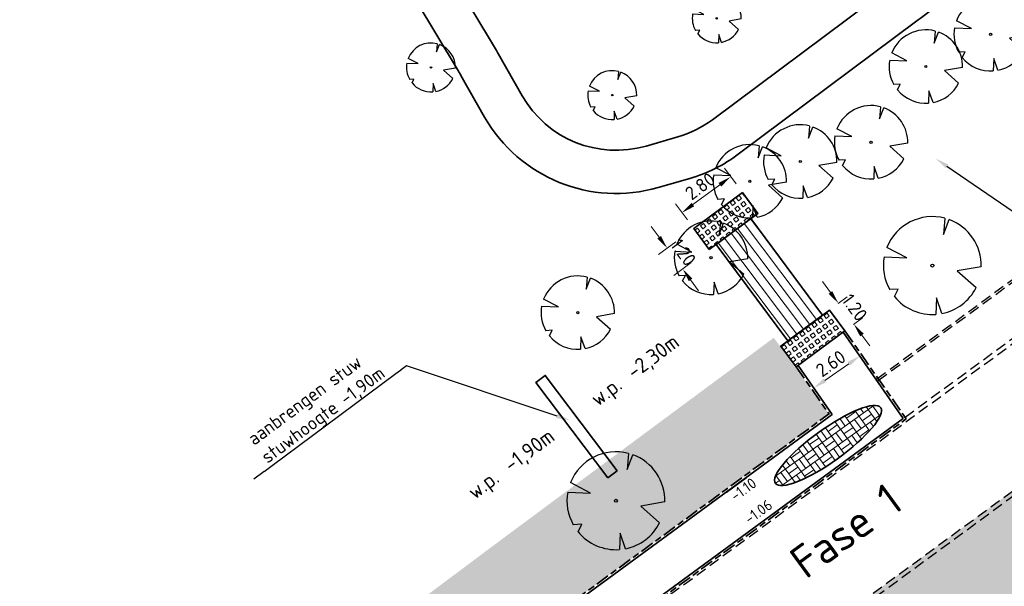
# Model space of a CAD drawing. Header units: metres. Extents: x 103263 to 106611, y 426963 to 428812.
# Tile 31 of 74: x 104301 to 104346, y 427743 to 427769. Entities that reach past the tile are written whole.
import ezdxf
from ezdxf import colors
from ezdxf.entities.mleader import LeaderData, LeaderLine
from ezdxf.math import Vec2, Vec3

# ---------------------------------------------------------------- set-up
doc = ezdxf.new("R2010")
doc.units = ezdxf.units.M
doc.linetypes.add('DASHED', pattern=[0.75, 0.5, -0.25])
doc.linetypes.add('VH-OPSLUITBAND_100X200', pattern=[16, 8, -2, 4, -2])
for name, color, linetype, lineweight, true_color in [('loopplank', 7, 'Continuous', 0, 0x424242), ('N-WE-GR-BEPLANTING-A-250', 7, 'Continuous', 18, 0x00a500), ('N-WE-GR-GRAS-A-250', 7, 'Continuous', 18, 0x7ca500)]:
    doc.layers.add(name, color=color, linetype=linetype, lineweight=lineweight, true_color=true_color)
for name, color, linetype, lineweight in [('N-WE-GR-BOOM-S', 7, 'Continuous', 25), ('N-WE-GW-HOOGTE_AFWERKHOOGTE-T25', 7, 'Continuous', 25), ('N-WE-KW-KUNSTWERK-DRAGLINESCHOTTEN-G', 7, 'Continuous', 35), ('N-WE-VH-KANTOPSLUITING_OPSLUITBAND_100X200-G', 150, 'VH-OPSLUITBAND_100X200', 35), ('N-WE-VH-KANTVERHARDING-G', 210, 'Continuous', 35), ('N-WE-VH-KANTVERHARDING-M', 7, 'Continuous', 18), ('N-WE-VH-VERHARDING_BETONSTRAATSTEEN-A-500', 252, 'Continuous', 18), ('N-WE-VH-VERHARDING_BETONSTRAATSTEEN-G', 252, 'Continuous', 35), ('N-WE-VH-VERHARDING_GRASBETONSTEEN-A-250', 72, 'Continuous', 18), ('N-XX-KW-KUNSTWERK_STUW-G', 170, 'Continuous', 35), ('toekomstig', 254, 'DASHED', 25), ('X-XX-AL-REFERENTIE-T25', 7, 'Continuous', 25)]:
    doc.layers.add(name, color=color, linetype=linetype, lineweight=lineweight)
doc.layers.add('N-WE-VH-VERHARDING-AP_GROEN4', color=7, linetype='Continuous', true_color=0x004700)
doc.styles.add('NLCS-ISO-M200-T25', font='NLCS-ISO.ttf', dxfattribs={"height": 0.5})
doc.styles.add('NLCS-ISO-M250-T25', font='NLCS-ISO.ttf', dxfattribs={"height": 0.625})
doc.dimstyles.new('NLCS-M250-T25-PIJL_L2_H1', dxfattribs={"dimscale": 0.25, "dimtxt": 2.5, "dimasz": 2.5, "dimexe": 2, "dimexo": 2, "dimgap": 0.7, "dimtad": 1, "dimzin": 0, "dimdsep": 46, "dimtxsty": 'NLCS-ISO-M250-T25', "dimcen": 0, "dimdle": 2, "dimclrd": 256, "dimclre": 256, "dimclrt": 256, "dimadec": 1, "dimazin": 0, "dimtfac": 1, "dimtdec": 3, "dimtofl": 0, "dimtmove": 0, "dimatfit": 3, "dimfxl": 2, "dimfxlon": 1, "dimtfillclr": 256, "dimtolj": 1, "dimtzin": 0, "dimlwd": -1, "dimlwe": -1, "dimarcsym": 0})

# ---------------------------------------------------------------- blocks, each defined once
blk = doc.blocks.new('*U375')
at = {"ltscale": 20, "flags": 128}
for points in [[(0.579, 2.19), (0.513, 1.443), (0.778, 2.128)], [(-2.229, 0.403), (-1.184, 0.353), (-2.105, 0.838)], [(2.265, -0.058), (1.153, -0.248), (2.022, -1.021)], [(-1.754, -1.434), (-1.576, -1.088), (-1.973, -1.113)], [(0.446, -2.221), (0.189, -1.499), (0.162, -2.26)]]:
    blk.add_lwpolyline(points, dxfattribs=at)
blk.add_lwpolyline([(2.265, -0.058, 0.321944), (0.778, 2.128, 0.321944)], format="xyb", dxfattribs=at)
blk.add_circle((0, 0), 0.0675)
at = {"ltscale": 20}
for start, end in [(75.18441, 158.29895), (169.74905, 209.43023), (281.36007, 333.20465), (219.26669, 274.10684)]:
    blk.add_arc((0, 0), 2.266, start, end, dxfattribs=at)
blk = doc.blocks.new('*U376')
at = {"ltscale": 20, "flags": 128}
for points in [[(0.579, 2.19), (0.513, 1.443), (0.778, 2.128)], [(-2.229, 0.403), (-1.184, 0.353), (-2.105, 0.838)], [(2.265, -0.058), (1.153, -0.248), (2.022, -1.021)], [(-1.754, -1.434), (-1.576, -1.088), (-1.973, -1.113)], [(0.446, -2.221), (0.189, -1.499), (0.162, -2.26)]]:
    blk.add_lwpolyline(points, dxfattribs=at)
blk.add_lwpolyline([(2.265, -0.058, 0.321944), (0.778, 2.128, 0.321944)], format="xyb", dxfattribs=at)
blk.add_circle((0, 0), 0.0675)
at = {"ltscale": 20}
for start, end in [(75.18441, 158.29895), (169.74905, 209.43023), (281.36007, 333.20465), (219.26669, 274.10684)]:
    blk.add_arc((0, 0), 2.266, start, end, dxfattribs=at)
blk = doc.blocks.new('*U377')
at = {"ltscale": 20, "flags": 128}
for points in [[(0.579, 2.19), (0.513, 1.443), (0.778, 2.128)], [(-2.229, 0.403), (-1.184, 0.353), (-2.105, 0.838)], [(2.265, -0.058), (1.153, -0.248), (2.022, -1.021)], [(-1.754, -1.434), (-1.576, -1.088), (-1.973, -1.113)], [(0.446, -2.221), (0.189, -1.499), (0.162, -2.26)]]:
    blk.add_lwpolyline(points, dxfattribs=at)
blk.add_lwpolyline([(2.265, -0.058, 0.321944), (0.778, 2.128, 0.321944)], format="xyb", dxfattribs=at)
blk.add_circle((0, 0), 0.0675)
at = {"ltscale": 20}
for start, end in [(75.18441, 158.29895), (169.74905, 209.43023), (281.36007, 333.20465), (219.26669, 274.10684)]:
    blk.add_arc((0, 0), 2.266, start, end, dxfattribs=at)
blk = doc.blocks.new('*U206')
at = {"ltscale": 20, "flags": 128}
for points in [[(0.579, 2.19), (0.513, 1.443), (0.778, 2.128)], [(-2.229, 0.403), (-1.184, 0.353), (-2.105, 0.838)], [(2.265, -0.058), (1.153, -0.248), (2.022, -1.021)], [(-1.754, -1.434), (-1.576, -1.088), (-1.973, -1.113)], [(0.446, -2.221), (0.189, -1.499), (0.162, -2.26)]]:
    blk.add_lwpolyline(points, dxfattribs=at)
blk.add_lwpolyline([(2.265, -0.058, 0.321944), (0.778, 2.128, 0.321944)], format="xyb", dxfattribs=at)
blk.add_circle((0, 0), 0.0675)
at = {"ltscale": 20}
for start, end in [(75.18441, 158.29895), (169.74905, 209.43023), (219.26669, 274.10684), (281.36007, 333.20465)]:
    blk.add_arc((0, 0), 2.266, start, end, dxfattribs=at)
blk = doc.blocks.new('*U126')
at = {"ltscale": 20, "flags": 128}
for points in [[(0.579, 2.19), (0.513, 1.443), (0.778, 2.128)], [(-2.229, 0.403), (-1.184, 0.353), (-2.105, 0.838)], [(2.265, -0.058), (1.153, -0.248), (2.022, -1.021)], [(-1.754, -1.434), (-1.576, -1.088), (-1.973, -1.113)], [(0.446, -2.221), (0.189, -1.499), (0.162, -2.26)]]:
    blk.add_lwpolyline(points, dxfattribs=at)
blk.add_lwpolyline([(2.265, -0.058, 0.321944), (0.778, 2.128, 0.321944)], format="xyb", dxfattribs=at)
blk.add_circle((0, 0), 0.0675)
at = {"ltscale": 20}
for start, end in [(75.1844, 158.299), (169.749, 209.4302), (281.3601, 333.2046), (219.2667, 274.1068)]:
    blk.add_arc((0, 0), 2.266, start, end, dxfattribs=at)
blk = doc.blocks.new('*U127')
at = {"ltscale": 20, "flags": 128}
for points in [[(0.579, 2.19), (0.513, 1.443), (0.778, 2.128)], [(-2.229, 0.403), (-1.184, 0.353), (-2.105, 0.838)], [(2.265, -0.058), (1.153, -0.248), (2.022, -1.021)], [(-1.754, -1.434), (-1.576, -1.088), (-1.973, -1.113)], [(0.446, -2.221), (0.189, -1.499), (0.162, -2.26)]]:
    blk.add_lwpolyline(points, dxfattribs=at)
blk.add_lwpolyline([(2.265, -0.058, 0.321944), (0.778, 2.128, 0.321944)], format="xyb", dxfattribs=at)
blk.add_circle((0, 0), 0.0675)
at = {"ltscale": 20}
for start, end in [(75.1844, 158.299), (169.749, 209.4302), (281.3601, 333.2046), (219.2667, 274.1068)]:
    blk.add_arc((0, 0), 2.266, start, end, dxfattribs=at)
blk = doc.blocks.new('*U230')
at = {"ltscale": 20, "flags": 128}
for points in [[(0.579, 2.19), (0.513, 1.443), (0.778, 2.128)], [(-2.229, 0.403), (-1.184, 0.353), (-2.105, 0.838)], [(2.265, -0.058), (1.153, -0.248), (2.022, -1.021)], [(-1.754, -1.434), (-1.576, -1.088), (-1.973, -1.113)], [(0.446, -2.221), (0.189, -1.499), (0.162, -2.26)]]:
    blk.add_lwpolyline(points, dxfattribs=at)
blk.add_lwpolyline([(2.265, -0.058, 0.321944), (0.778, 2.128, 0.321944)], format="xyb", dxfattribs=at)
blk.add_circle((0, 0), 0.0675)
at = {"ltscale": 20}
for start, end in [(75.18441, 158.29895), (169.74905, 209.43023), (281.36007, 333.20465), (219.26669, 274.10684)]:
    blk.add_arc((0, 0), 2.266, start, end, dxfattribs=at)
blk = doc.blocks.new('*U231')
at = {"ltscale": 20, "flags": 128}
for points in [[(0.579, 2.19), (0.513, 1.443), (0.778, 2.128)], [(-2.229, 0.403), (-1.184, 0.353), (-2.105, 0.838)], [(2.265, -0.058), (1.153, -0.248), (2.022, -1.021)], [(-1.754, -1.434), (-1.576, -1.088), (-1.973, -1.113)], [(0.446, -2.221), (0.189, -1.499), (0.162, -2.26)]]:
    blk.add_lwpolyline(points, dxfattribs=at)
blk.add_lwpolyline([(2.265, -0.058, 0.321944), (0.778, 2.128, 0.321944)], format="xyb", dxfattribs=at)
blk.add_circle((0, 0), 0.0675)
at = {"ltscale": 20}
for start, end in [(75.18441, 158.29895), (169.74905, 209.43023), (281.36007, 333.20465), (219.26669, 274.10684)]:
    blk.add_arc((0, 0), 2.266, start, end, dxfattribs=at)
blk = doc.blocks.new('*U232')
at = {"ltscale": 20, "flags": 128}
for points in [[(0.579, 2.19), (0.513, 1.443), (0.778, 2.128)], [(-2.229, 0.403), (-1.184, 0.353), (-2.105, 0.838)], [(2.265, -0.058), (1.153, -0.248), (2.022, -1.021)], [(-1.754, -1.434), (-1.576, -1.088), (-1.973, -1.113)], [(0.446, -2.221), (0.189, -1.499), (0.162, -2.26)]]:
    blk.add_lwpolyline(points, dxfattribs=at)
blk.add_lwpolyline([(2.265, -0.058, 0.321944), (0.778, 2.128, 0.321944)], format="xyb", dxfattribs=at)
blk.add_circle((0, 0), 0.0675)
at = {"ltscale": 20}
for start, end in [(75.18441, 158.29895), (169.74905, 209.43023), (281.36007, 333.20465), (219.26669, 274.10684)]:
    blk.add_arc((0, 0), 2.266, start, end, dxfattribs=at)
blk = doc.blocks.new('*U233')
at = {"ltscale": 20, "flags": 128}
for points in [[(0.579, 2.19), (0.513, 1.443), (0.778, 2.128)], [(-2.229, 0.403), (-1.184, 0.353), (-2.105, 0.838)], [(2.265, -0.058), (1.153, -0.248), (2.022, -1.021)], [(-1.754, -1.434), (-1.576, -1.088), (-1.973, -1.113)], [(0.446, -2.221), (0.189, -1.499), (0.162, -2.26)]]:
    blk.add_lwpolyline(points, dxfattribs=at)
blk.add_lwpolyline([(2.265, -0.058, 0.321944), (0.778, 2.128, 0.321944)], format="xyb", dxfattribs=at)
blk.add_circle((0, 0), 0.0675)
at = {"ltscale": 20}
for start, end in [(75.18441, 158.29895), (169.74905, 209.43023), (281.36007, 333.20465), (219.26669, 274.10684)]:
    blk.add_arc((0, 0), 2.266, start, end, dxfattribs=at)
blk = doc.blocks.new('*U163')
at = {"ltscale": 20, "flags": 128}
for points in [[(0.579, 2.19), (0.513, 1.443), (0.778, 2.128)], [(-2.229, 0.403), (-1.184, 0.353), (-2.105, 0.838)], [(2.265, -0.058), (1.153, -0.248), (2.022, -1.021)], [(-1.754, -1.434), (-1.576, -1.088), (-1.973, -1.113)], [(0.446, -2.221), (0.189, -1.499), (0.162, -2.26)]]:
    blk.add_lwpolyline(points, dxfattribs=at)
blk.add_lwpolyline([(2.265, -0.058, 0.321944), (0.778, 2.128, 0.321944)], format="xyb", dxfattribs=at)
blk.add_circle((0, 0), 0.0675)
at = {"ltscale": 20}
for start, end in [(75.18441, 158.29895), (169.74905, 209.43023), (219.26669, 274.10684), (281.36007, 333.20465)]:
    blk.add_arc((0, 0), 2.266, start, end, dxfattribs=at)
blk = doc.blocks.new('*U165')
at = {"ltscale": 20, "flags": 128}
for points in [[(0.579, 2.19), (0.513, 1.443), (0.778, 2.128)], [(-2.229, 0.403), (-1.184, 0.353), (-2.105, 0.838)], [(2.265, -0.058), (1.153, -0.248), (2.022, -1.021)], [(-1.754, -1.434), (-1.576, -1.088), (-1.973, -1.113)], [(0.446, -2.221), (0.189, -1.499), (0.162, -2.26)]]:
    blk.add_lwpolyline(points, dxfattribs=at)
blk.add_lwpolyline([(2.265, -0.058, 0.321944), (0.778, 2.128, 0.321944)], format="xyb", dxfattribs=at)
blk.add_circle((0, 0), 0.0675)
at = {"ltscale": 20}
for start, end in [(75.18441, 158.29895), (169.74905, 209.43023), (219.26669, 274.10684), (281.36007, 333.20465)]:
    blk.add_arc((0, 0), 2.266, start, end, dxfattribs=at)
blk = doc.blocks.new('*D494')
at = {"layer": 'Defpoints', "color": 0, "ltscale": 0.1, "transparency": 16777216}
for p in [(104338.154, 427755.674), (104338.868, 427754.71), (104339.285, 427755.019)]:
    blk.add_point(p, dxfattribs=at)
at = {"layer": 'N-WE-VH-KANTVERHARDING-M', "ltscale": 0.1, "transparency": 16777216}
for p, q in [((104338.199, 427756.486), (104337.827, 427756.988)), ((104338.555, 427755.972), (104338.973, 427756.281)), ((104339.27, 427755.008), (104339.687, 427755.317)), ((104339.658, 427754.517), (104340.03, 427754.015))]:
    blk.add_line(p, q, dxfattribs=at)
for points in [[(104338.283, 427756.548), (104338.115, 427756.424), (104338.571, 427755.984)], [(104339.741, 427754.579), (104339.574, 427754.455), (104339.285, 427755.019)]]:
    blk.add_solid(points, dxfattribs=at)
at = {"layer": 'N-WE-VH-KANTVERHARDING-M', "ltscale": 0.1, "transparency": 16777216, "insert": (104339.32, 427755.792), "char_height": 0.625, "attachment_point": 5, "rotation": 306.5366, "style": 'NLCS-ISO-M250-T25'}
blk.add_mtext('\\A1;1.20', dxfattribs=at)
blk = doc.blocks.new('*D495')
at = {"layer": 'Defpoints', "color": 0, "ltscale": 0.1, "transparency": 16777216}
for p in [(104333.588, 427761.845), (104334.13, 427761.11), (104331.876, 427759.448)]:
    blk.add_point(p, dxfattribs=at)
at = {"layer": 'N-WE-VH-KANTVERHARDING-M', "ltscale": 0.1, "transparency": 16777216}
for p, q in [((104333.833, 427761.512), (104333.291, 427762.247)), ((104331.837, 427760.554), (104333.085, 427761.474)), ((104331.579, 427759.85), (104331.037, 427760.585))]:
    blk.add_line(p, q, dxfattribs=at)
for points in [[(104333.023, 427761.558), (104333.147, 427761.39), (104333.588, 427761.845)], [(104331.775, 427760.638), (104331.899, 427760.47), (104331.334, 427760.183)]]:
    blk.add_solid(points, dxfattribs=at)
at = {"layer": 'N-WE-VH-KANTVERHARDING-M', "ltscale": 0.1, "transparency": 16777216, "insert": (104332.172, 427761.406), "char_height": 0.625, "attachment_point": 5, "rotation": 36.4021, "style": 'NLCS-ISO-M250-T25'}
blk.add_mtext('\\A1;2.80', dxfattribs=at)
blk = doc.blocks.new('*D496')
at = {"layer": 'Defpoints', "color": 0, "ltscale": 0.1, "transparency": 16777216}
for p in [(104331.876, 427759.448), (104332.588, 427758.482), (104331.358, 427757.575)]:
    blk.add_point(p, dxfattribs=at)
at = {"layer": 'N-WE-VH-KANTVERHARDING-M', "ltscale": 0.1, "transparency": 16777216}
for p, q in [((104330.275, 427759.044), (104329.904, 427759.547)), ((104331.048, 427758.837), (104330.243, 427758.244)), ((104331.76, 427757.871), (104330.955, 427757.278)), ((104331.728, 427757.072), (104332.099, 427756.569))]:
    blk.add_line(p, q, dxfattribs=at)
for points in [[(104330.358, 427759.105), (104330.191, 427758.982), (104330.645, 427758.541)], [(104331.812, 427757.134), (104331.645, 427757.01), (104331.358, 427757.575)]]:
    blk.add_solid(points, dxfattribs=at)
at = {"layer": 'N-WE-VH-KANTVERHARDING-M', "ltscale": 0.1, "transparency": 16777216, "insert": (104331.394, 427758.347), "char_height": 0.625, "attachment_point": 5, "rotation": 306.4021, "style": 'NLCS-ISO-M250-T25'}
blk.add_mtext('\\A1;1.20', dxfattribs=at)
blk = doc.blocks.new('*D405')
at = {"layer": 'Defpoints', "color": 0, "ltscale": 0.1, "transparency": 16777216}
for p in [(104339.413, 427753.753), (104339.559, 427753.544), (104337.281, 427752.267)]:
    blk.add_point(p, dxfattribs=at)
at = {"layer": 'N-WE-VH-KANTVERHARDING-M', "ltscale": 0.1, "transparency": 16777216}
for p, q in [((104339.559, 427753.544), (104339.845, 427753.134)), ((104337.94, 427752.415), (104339.046, 427753.187)), ((104337.427, 427752.058), (104337.713, 427751.648))]:
    blk.add_line(p, q, dxfattribs=at)
for points in [[(104338.987, 427753.272), (104339.106, 427753.101), (104339.559, 427753.544)], [(104337.88, 427752.501), (104337.999, 427752.33), (104337.427, 427752.058)]]:
    blk.add_solid(points, dxfattribs=at)
at = {"layer": 'N-WE-VH-KANTVERHARDING-M', "ltscale": 0.1, "transparency": 16777216, "insert": (104338.214, 427753.201), "char_height": 0.625, "attachment_point": 5, "rotation": 34.883, "style": 'NLCS-ISO-M250-T25'}
blk.add_mtext('\\A1;2.60', dxfattribs=at)

msp = doc.modelspace()

# ---------------------------------------------------------------- hatches: boundary and pattern name
at = {"layer": 'loopplank'}
h = msp.add_hatch(dxfattribs=at)
h.set_pattern_fill('ANSI31', color=256, scale=3, angle=81.9865)
h.set_pattern_definition([(126.98650845, (-27571.66875, 7664.4681), (-0.29954144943, -0.22561010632), [])])
h.paths.add_polyline_path([(104336.225, 427754.245), (104337.832, 427755.436), (104334.52, 427759.906), (104332.913, 427758.715)])
at = {"layer": 'N-WE-GR-BEPLANTING-A-250'}
h = msp.add_hatch(dxfattribs=at)
h.set_pattern_fill('AGR-BEPLANTING_SOORT_01', color=256, scale=0.2, style=0, pattern_type=2)
h.set_pattern_definition([(60, (104639.9556, 427910.1806), (-0.5773504, 0.9999998), [0.288676, -0.866026]), (120, (104639.9556, 427910.1806), (-1.1547004, -2e-07), [0.288676, -0.866026]), (270, (104639.95565, 427910.18064), (0.57735, -1), [0.25, -1.75])])
edge = h.paths.add_edge_path()
edge.add_line((104659.33, 427926.461), (104651.723, 427930.161))
edge.add_line((104651.723, 427930.161), (104630.494, 427940.377))
edge.add_line((104630.494, 427940.377), (104615.821, 427939.216))
edge.add_line((104615.821, 427939.216), (104614.238, 427936.942))
edge.add_line((104614.238, 427936.942), (104618.901, 427931.767))
edge.add_line((104618.901, 427931.767), (104620.001, 427927.102))
edge.add_line((104620.001, 427927.102), (104630.09, 427928.171))
edge.add_line((104630.09, 427928.171), (104636.288, 427922.296))
edge.add_line((104636.288, 427922.296), (104635.626, 427916.445))
edge.add_line((104635.626, 427916.445), (104649.327, 427918.542))
edge.add_line((104649.327, 427918.542), (104660.637, 427913.992))
edge.add_line((104660.637, 427913.992), (104663.613, 427914.901))
edge.add_line((104663.613, 427914.901), (104665.801, 427914.176))
edge.add_line((104665.801, 427914.176), (104667.1, 427911.864))
edge.add_line((104667.1, 427911.864), (104668.62, 427908.935))
edge.add_line((104668.62, 427908.935), (104670.709, 427905.029))
edge.add_line((104670.709, 427905.029), (104666.141, 427898.787))
edge.add_line((104666.141, 427898.787), (104659.394, 427895.168))
edge.add_line((104659.394, 427895.168), (104659.885, 427894.606))
edge.add_arc((2471945.486, 2366238.399), 3059610.724, 219.310766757, 219.311095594)
edge.add_arc((104633.177, 427844.621), 52.499, 34.4665, 43.8921, ccw=False)
edge.add_arc((104561.264, 427811.91), 131.021, 20.52501, 28.45236, ccw=False)
edge.add_arc((104687.252, 427859.058), 3.5, 200.2205, 290.1775)
edge.add_arc((104734.333, 427775.806), 92.191, 116.25825, 119.84127, ccw=False)
edge.add_line((104693.547, 427858.483), (104693.719, 427859.706))
edge.add_line((104693.719, 427859.706), (104675.355, 427897.713))
edge.add_line((104675.355, 427897.713), (104665.269, 427916.348))
edge.add_line((104665.269, 427916.348), (104661.135, 427923.401))
edge.add_line((104661.135, 427923.401), (104659.33, 427926.461))
edge = h.paths.add_edge_path()
edge.add_line((104670.155, 427924.725), (104658.918, 427940.306))
edge.add_line((104658.918, 427940.306), (104653.228, 427936.582))
edge.add_arc((104651.49, 427939.148), 3.1, 210.7823, 304.1096, ccw=False)
edge.add_arc((104006.721, 427555.058), 747.402, 30.782318, 33.226245)
edge.add_line((104631.932, 427964.594), (104627.986, 427961.768))
edge.add_line((104627.986, 427961.768), (104626.318, 427960.551))
edge.add_line((104626.318, 427960.551), (104625.97, 427960.946))
edge.add_line((104625.97, 427960.946), (104624.14, 427949.098))
edge.add_line((104624.14, 427949.098), (104623.843, 427947.174))
edge.add_line((104623.843, 427947.174), (104618.568, 427941.942))
edge.add_line((104618.568, 427941.942), (104631.166, 427942.938))
edge.add_line((104631.166, 427942.938), (104634.784, 427941.178))
edge.add_line((104634.784, 427941.178), (104651.566, 427933.017))
edge.add_line((104651.566, 427933.017), (104660.886, 427928.485))
edge.add_line((104660.886, 427928.485), (104667.484, 427917.521))
edge.add_line((104667.484, 427917.521), (104673.544, 427906.582))
edge.add_line((104673.544, 427906.582), (104680.594, 427892.683))
edge.add_line((104680.594, 427892.683), (104687.997, 427877.313))
edge.add_line((104687.997, 427877.313), (104695.985, 427860.764))
edge.add_line((104695.985, 427860.764), (104701.345, 427863.409))
edge.add_line((104701.345, 427863.409), (104685.833, 427895.579))
edge.add_line((104685.833, 427895.579), (104682.011, 427903.447))
edge.add_line((104682.011, 427903.447), (104677.897, 427911.161))
edge.add_line((104677.897, 427911.161), (104670.155, 427924.725))
h = msp.add_hatch(dxfattribs=at)
h.set_pattern_fill('AGR-BEPLANTING_SOORT_01', color=256, scale=0.2, style=0, pattern_type=2)
h.set_pattern_definition([(60, (104664.6893, 427702.1373), (-0.5773504, 0.9999998), [0.288676, -0.866026]), (120, (104664.6893, 427702.1373), (-1.1547004, -2e-07), [0.288676, -0.866026]), (270, (104664.6893, 427702.1373), (0.57735, -1), [0.25, -1.75])])
edge = h.paths.add_edge_path()
edge.add_line((104373.421, 427724.642), (104370.132, 427721.738))
edge.add_line((104370.132, 427721.738), (104368.673, 427720.936))
edge.add_line((104368.673, 427720.936), (104358.783, 427715.558))
edge.add_line((104358.783, 427715.558), (104347.434, 427709.378))
edge.add_line((104347.434, 427709.378), (104337.53, 427717.091))
edge.add_line((104337.53, 427717.091), (104320.601, 427692.32))
edge.add_line((104320.601, 427692.32), (104315.844, 427682.167))
edge.add_line((104315.844, 427682.167), (104328.56, 427666.473))
edge.add_line((104328.56, 427666.473), (104331.724, 427666.489))
edge.add_line((104331.724, 427666.489), (104334.653, 427669.211))
edge.add_line((104334.653, 427669.211), (104333.629, 427670.508))
edge.add_arc((104330.772, 427672.995), 3.788, 225.0633, 318.9655, ccw=False)
edge.add_line((104328.096, 427670.313), (104326.15, 427672.386))
edge.add_line((104326.15, 427672.386), (104325.833, 427672.783))
edge.add_line((104325.833, 427672.783), (104319.092, 427681.241))
edge.add_arc((104320.265, 427682.176), 1.5, 129.5168, 218.5539, ccw=False)
edge.add_line((104319.31, 427683.333), (104319.424, 427683.427))
edge.add_arc((104320.379, 427682.27), 1.5, 39.5168, 129.5168, ccw=False)
edge.add_line((104321.536, 427683.225), (104327.032, 427676.656))
edge.add_line((104327.032, 427676.656), (104327.728, 427677.296))
edge.add_arc((104319.444, 427686.849), 12.644, 310.9292, 339.425)
edge.add_arc((104360.268, 427671.929), 30.822, 145.2639, 160.1291, ccw=False)
edge.add_line((104334.939, 427689.491), (104372.004, 427717.013))
edge.add_line((104372.004, 427717.013), (104372.004, 427717.013))
edge.add_line((104372.004, 427717.013), (104423.569, 427755.301))
edge.add_line((104423.569, 427755.301), (104429.992, 427760.07))
edge.add_line((104429.992, 427760.07), (104462.601, 427787.301))
edge.add_line((104462.601, 427787.301), (104473.488, 427799.642))
edge.add_line((104473.488, 427799.642), (104480.532, 427807.002))
edge.add_line((104480.532, 427807.002), (104480.283, 427808.655))
edge.add_arc((104482.291, 427798.327), 10.521, 99.6815, 101.0038, ccw=False)
edge.add_arc((104573.81, 427821.343), 94.142, 186.39699, 187.71925, ccw=False)
edge.add_line((104480.255, 427810.854), (104466.653, 427797.844))
edge.add_line((104466.653, 427797.844), (104445.943, 427785.042))
edge.add_line((104445.943, 427785.042), (104422.662, 427761.514))
edge.add_line((104422.662, 427761.514), (104420.699, 427759.53))
edge.add_line((104420.699, 427759.53), (104391.004, 427740.163))
edge.add_line((104391.004, 427740.163), (104373.421, 427724.642))
at = {"layer": 'N-WE-GR-GRAS-A-250'}
h = msp.add_hatch(dxfattribs=at)
h.set_pattern_fill('AGR-GRAS_01-SO', color=256, scale=0.05, angle=-43.6709, pattern_type=2)
h.set_pattern_definition([(316.32905, (106059.6699, 428587.616), (1.7672914, 0.0410021), [0.15, -1]), (1.32905, (106060.2042, 428587.4516), (1.508993, 1.7854803), [0.15, -1]), (346.32905, (106059.8458, 428587.6555), (1.3156844, 0.9664236), [0.15, -1]), (331.329054, (106060.3735, 428587.7738), (0.97400668, 0.32219712), [0.15, -1]), (91.329054, (106061.54083, 428589.2862), (-0.58708173, -0.5637686), [0.15, -1]), (106.329054, (106061.1001, 428586.9419), (-0.3111394, -0.7163744), [0.15, -1]), (121.329054, (106059.9214, 428587.445), (-0.4753753, -0.75763997), [0.15, -1]), (41.329054, (106060.3768, 428587.6324), (0.1086562, 1.6935743), [0.15, -1]), (56.329054, (106059.6699, 428587.616), (-0.33337545, 1.6639894), [0.15, -1])])
edge = h.paths.add_edge_path(flags=16)
edge.add_arc((104300.274, 427708.383), 2.533, 42.5652, 200.8225)
edge.add_line((104297.907, 427707.483), (104313.336, 427687.643))
edge.add_arc((104313.702, 427691.081), 3.457, 263.9251, 356.1721)
edge.add_line((104317.152, 427690.85), (104302.14, 427710.097))
edge = h.paths.add_edge_path()
edge.add_line((104367.348, 427762.484), (104295.731, 427709.987))
edge.add_arc((104297.482, 427709.571), 1.8, 166.636, 217.9526)
edge.add_line((104296.063, 427708.464), (104297.238, 427706.957))
edge.add_line((104297.238, 427706.957), (104297.08, 427706.834))
edge.add_line((104297.08, 427706.834), (104314.116, 427684.371))
edge.add_line((104314.116, 427684.371), (104318.423, 427693.565))
edge.add_line((104318.423, 427693.565), (104335.74, 427718.834))
edge.add_line((104335.74, 427718.834), (104341.937, 427728.655))
edge.add_line((104341.937, 427728.655), (104344.71, 427733.023))
edge.add_line((104344.71, 427733.023), (104347.603, 427736.697))
edge.add_line((104347.603, 427736.697), (104351.869, 427740.248))
edge.add_line((104351.869, 427740.248), (104360.265, 427746.041))
edge.add_line((104360.265, 427746.041), (104360.069, 427746.331))
edge.add_line((104360.069, 427746.331), (104363.362, 427748.603))
edge.add_line((104363.362, 427748.603), (104363.558, 427748.313))
edge.add_line((104363.558, 427748.313), (104373.924, 427755.466))
edge.add_line((104373.924, 427755.466), (104393.917, 427768.99))
edge.add_line((104393.917, 427768.99), (104406.285, 427780.325))
edge.add_line((104406.285, 427780.325), (104400.964, 427785.92))
edge.add_line((104400.964, 427785.92), (104396.813, 427783.026))
edge.add_line((104396.813, 427783.026), (104394.26, 427781.246))
edge.add_line((104394.26, 427781.246), (104385.778, 427775.333))
edge.add_line((104385.778, 427775.333), (104383.506, 427773.749))
edge.add_line((104383.506, 427773.749), (104373.729, 427766.932))
edge.add_line((104373.729, 427766.932), (104367.348, 427762.484))
at = {"layer": 'N-WE-VH-VERHARDING-AP_GROEN4', "ltscale": 0.1}
h = msp.add_hatch(dxfattribs=at)
h.set_pattern_fill('CROSS', color=256, scale=0.05, style=0)
edge = h.paths.add_edge_path()
edge.add_line((104616.303, 427898.411), (104514.506, 427822.823))
edge.add_line((104514.506, 427822.823), (104506.477, 427816.862))
edge.add_line((104506.477, 427816.862), (104495.436, 427811.135))
edge.add_line((104495.436, 427811.135), (104485.008, 427807.809))
edge.add_line((104485.008, 427807.809), (104485.495, 427805.863))
edge.add_line((104485.495, 427805.863), (104492.893, 427807.092))
edge.add_line((104492.893, 427807.092), (104495.359, 427807.502))
edge.add_line((104495.359, 427807.502), (104478.667, 427790.822))
edge.add_line((104478.667, 427790.822), (104467.495, 427783.521))
edge.add_line((104467.495, 427783.521), (104471.984, 427792.577))
edge.add_line((104471.984, 427792.577), (104477.22, 427800.942))
edge.add_line((104477.22, 427800.942), (104480.935, 427805.041))
edge.add_line((104480.935, 427805.041), (104485.128, 427805.802))
edge.add_line((104485.128, 427805.802), (104485.514, 427804.821))
edge.add_line((104485.514, 427804.821), (104484.481, 427807.714))
edge.add_line((104484.481, 427807.714), (104480.58, 427807.009))
edge.add_line((104480.58, 427807.009), (104473.488, 427799.642))
edge.add_line((104473.488, 427799.642), (104462.601, 427787.301))
edge.add_line((104462.601, 427787.301), (104429.992, 427760.07))
edge.add_line((104429.992, 427760.07), (104423.569, 427755.301))
edge.add_line((104423.569, 427755.301), (104334.939, 427689.491))
edge.add_arc((104360.268, 427671.929), 30.822, 145.2639, 160.1291)
edge.add_arc((104319.444, 427686.849), 12.644, 311.5939, 339.425, ccw=False)
edge.add_line((104327.838, 427677.393), (104328.453, 427676.013))
edge.add_line((104328.453, 427676.013), (104328.897, 427675.013))
edge.add_arc((104319.403, 427686.872), 15.191, 308.6803, 339.4602)
edge.add_arc((104360.268, 427671.929), 28.322, 146.0782, 160.1581, ccw=False)
edge.add_line((104336.767, 427687.734), (104371.488, 427713.515))
edge.add_line((104371.488, 427713.515), (104381.931, 427721.27))
edge.add_line((104381.931, 427721.27), (104433.496, 427759.558))
edge.add_line((104433.496, 427759.558), (104466.748, 427784.212))
edge.add_line((104466.748, 427784.212), (104467.495, 427783.521))
edge.add_line((104467.495, 427783.521), (104478.667, 427790.822))
edge.add_line((104478.667, 427790.822), (104495.359, 427807.502))
edge.add_line((104495.359, 427807.502), (104498.846, 427808.081))
edge.add_line((104498.846, 427808.081), (104506.801, 427813.988))
edge.add_line((104506.801, 427813.988), (104507.567, 427814.557))
edge.add_line((104507.567, 427814.557), (104508.072, 427817.976))
edge.add_line((104508.072, 427817.976), (104506.477, 427816.862))
edge.add_line((104506.477, 427816.862), (104514.506, 427822.823))
edge.add_line((104514.506, 427822.823), (104518.01, 427822.311))
edge.add_line((104518.01, 427822.311), (104547.643, 427844.315))
edge.add_line((104547.643, 427844.315), (104558.086, 427852.07))
edge.add_line((104558.086, 427852.07), (104615.787, 427894.914))
edge.add_line((104615.787, 427894.914), (104616.303, 427898.411))
at = {"layer": 'N-WE-VH-VERHARDING_BETONSTRAATSTEEN-A-500'}
h = msp.add_hatch(dxfattribs=at)
h.set_pattern_fill('AVH-BSS_KEIFORMAAT_BLOK', color=256, scale=2.5, angle=35.7522, pattern_type=2)
h.set_pattern_definition([(35.75217134, (268660.1051, 17979.24995), (-0.3067472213, 0.426064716), []), (35.75217134, (268659.95173, 17979.463), (0.11931749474, 0.7328119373), [0.525, -0.525]), (125.75217134, (268660.1051, 17979.24995), (-0.426064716, -0.3067472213), []), (125.75217134, (268659.8921, 17979.0966), (-0.7328119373, 0.11931749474), [0.525, -0.525])])
edge = h.paths.add_edge_path()
edge.add_ellipse((104338.094, 427749.404), major_axis=(2.435, 1.753), ratio=0.25, start_angle=0, end_angle=360)
at = {"layer": 'N-WE-VH-VERHARDING_GRASBETONSTEEN-A-250', "ltscale": 0.1, "transparency": 33554541}
h = msp.add_hatch(dxfattribs=at)
h.set_pattern_fill('AVH-GRASBETONSTEEN_02-SO', color=256, scale=0.25, angle=82.8725, pattern_type=2)
h.set_pattern_definition([(127.87246945, (284752.7704, 25901.7373), (-0.27628270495, -0.21486709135), [0.175, -0.175]), (217.87246945, (284752.7704, 25901.7373), (0.21486709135, -0.27628270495), [0.175, -0.175]), (127.87246945, (284752.63227, 25901.62988), (-0.27628270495, -0.21486709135), [0.175, -0.175]), (217.87246945, (284752.66297, 25901.87545), (0.21486709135, -0.27628270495), [0.175, -0.175])])
h.paths.add_polyline_path([(104332.588, 427758.482), (104334.842, 427760.144), (104334.13, 427761.11), (104331.876, 427759.448)])
h = msp.add_hatch(dxfattribs=at)
h.set_pattern_fill('AVH-GRASBETONSTEEN_02-SO', color=256, scale=0.25, angle=81.5366, pattern_type=2)
h.set_pattern_definition([(126.53663176, (275339.39677, 21799.4717), (-0.2812167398, -0.20836781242), [0.175, -0.175]), (216.53663176, (275339.39677, 21799.4717), (0.20836781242, -0.2812167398), [0.175, -0.175]), (126.53663176, (275339.25617, 21799.3675), (-0.2812167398, -0.20836781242), [0.175, -0.175]), (216.53663176, (275339.2926, 21799.6123), (0.20836781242, -0.2812167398), [0.175, -0.175])])
h.paths.add_polyline_path([(104336.618, 427753.043), (104338.868, 427754.71), (104338.154, 427755.674), (104335.904, 427754.007)])

# ---------------------------------------------------------------- linework, layer by layer
at = {"layer": 'N-WE-KW-KUNSTWERK-DRAGLINESCHOTTEN-G'}
msp.add_lwpolyline([(104336.225, 427754.245), (104337.832, 427755.436), (104334.52, 427759.906), (104332.913, 427758.715)], close=True, dxfattribs=at)
at = {"layer": 'N-WE-VH-KANTOPSLUITING_OPSLUITBAND_100X200-G', "ltscale": 0.08, "flags": 128}
for points in [[(104338.868, 427754.71), (104341.71, 427750.634)], [(104336.618, 427753.043), (104338.136, 427750.866)]]:
    msp.add_lwpolyline(points, dxfattribs=at)
at = {"layer": 'N-WE-VH-KANTVERHARDING-G', "ltscale": 0.1}
for points in [[(104332.588, 427758.482), (104334.842, 427760.144), (104334.13, 427761.11), (104331.876, 427759.448)], [(104336.618, 427753.043), (104338.868, 427754.71), (104338.154, 427755.674), (104335.904, 427754.007)]]:
    msp.add_lwpolyline(points, close=True, dxfattribs=at)
at = {"layer": 'N-WE-VH-KANTVERHARDING-G'}
for points in [[(104341.572, 427750.657), (104338.786, 427754.653)], [(104338.274, 427750.843), (104336.7, 427753.1)]]:
    msp.add_lwpolyline(points, dxfattribs=at)
at = {"layer": 'N-WE-VH-VERHARDING_BETONSTRAATSTEEN-G'}
msp.add_ellipse((104338.09, 427749.401), major_axis=(2.435, 1.753), ratio=0.25, dxfattribs=at)
at = {"layer": 'N-XX-KW-KUNSTWERK_STUW-G'}
msp.add_lwpolyline([(104328.338, 427748.233), (104327.902, 427747.907), (104324.568, 427752.318), (104325.005, 427752.644)], close=True, dxfattribs=at)
at = {"layer": 'toekomstig', "flags": 128}
for points in [[(104340.352, 427752.49), (104362.776, 427768.928)], [(104340.411, 427752.41), (104362.834, 427768.846)], [(104341.653, 427750.716), (104364.031, 427767.12)]]:
    msp.add_lwpolyline(points, dxfattribs=at)

# ---------------------------------------------------------------- block references
at = {"layer": 'N-WE-GR-BOOM-S'}
for name, p, xscale, yscale, zscale in [('*U165', (104332.939, 427769.176), 0.5, 0.5, 0.5), ('*U377', (104345.614, 427768.438), 0.7499999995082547, 0.7499999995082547, 0.7499999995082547), ('*U233', (104342.616, 427766.945), 0.7499999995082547, 0.7499999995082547, 0.7499999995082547), ('*U163', (104319.717, 427766.903), 0.5, 0.5, 0.5), ('*U206', (104328.105, 427765.622), 0.5, 0.5, 0.5), ('*U232', (104340.081, 427763.439), 0.7499999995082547, 0.7499999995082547, 0.7499999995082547), ('*U376', (104336.804, 427762.55), 0.7499999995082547, 0.7499999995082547, 0.7499999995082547), ('*U231', (104334.473, 427761.633), 0.7499999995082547, 0.7499999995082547, 0.7499999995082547), ('*U375', (104332.674, 427758.094), 0.7499999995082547, 0.7499999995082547, 0.7499999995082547), ('*U230', (104326.509, 427755.553), 0.7499999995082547, 0.7499999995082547, 0.7499999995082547)]:
    msp.add_blockref(name, p, dxfattribs=dict(at, xscale=xscale, yscale=yscale, zscale=zscale))
for name, p in [('*U127', (104342.916, 427757.731)), ('*U126', (104328.275, 427746.847))]:
    msp.add_blockref(name, p, dxfattribs=at)

# ---------------------------------------------------------------- dimensions: what is measured, and where the dimension line sits
at = {"layer": 'N-WE-VH-KANTVERHARDING-M', "ltscale": 0.1}
for p1, p2, distance, picture, middle in [((104331.876, 427759.448), (104334.13, 427761.11), 0.913, '*D495', (104332.172, 427761.406)), ((104337.281, 427752.267), (104339.413, 427753.753), -0.255, '*D405', (104338.214, 427753.201))]:
    dim = msp.add_aligned_dim(p1=p1, p2=p2, distance=distance, dimstyle='NLCS-M250-T25-PIJL_L2_H1', dxfattribs=at)
    dim.commit()
    dim.dimension.update_dxf_attribs({"geometry": picture, "text_midpoint": middle})
for base, p1, p2, angle, picture, middle in [((104331.358, 427757.575), (104331.876, 427759.448), (104332.588, 427758.482), 306.4021, '*D496', (104331.002, 427758.058)), ((104339.285, 427755.019), (104338.154, 427755.674), (104338.868, 427754.71), 306.5366, '*D494', (104338.928, 427755.502))]:
    dim = msp.add_linear_dim(base=base, p1=p1, p2=p2, angle=angle, dimstyle='NLCS-M250-T25-PIJL_L2_H1', dxfattribs=at)
    dim.commit()
    dim.dimension.update_dxf_attribs({"geometry": picture, "text_midpoint": middle, "dimtype": 161})

# ---------------------------------------------------------------- next in the draw order: texts
at = {"layer": 'N-WE-GW-HOOGTE_AFWERKHOOGTE-T25', "insert": (104326.451, 427751.324), "char_height": 0.7, "width": 5.85827, "attachment_point": 1, "rotation": 36.8159, "style": 'NLCS-ISO-M200-T25', "bg_fill": 3, "box_fill_scale": 1, "bg_fill_color": 256, "bg_fill_transparency": 0}
msp.add_mtext('\\pi-2.1,l2.8,t2.8;w.p.^I-2,30m', dxfattribs=at)

# ---------------------------------------------------------------- next in the draw order: texts
at = {"layer": 'N-WE-GW-HOOGTE_AFWERKHOOGTE-T25', "insert": (104320.765, 427747.014), "char_height": 0.7, "width": 5.85827, "attachment_point": 1, "rotation": 36.8159, "style": 'NLCS-ISO-M200-T25', "bg_fill": 3, "box_fill_scale": 1, "bg_fill_color": 256, "bg_fill_transparency": 0}
msp.add_mtext('\\pi-2.1,l2.8,t2.8;w.p.^I-1,90m', dxfattribs=at)

# ---------------------------------------------------------------- next in the draw order: hatches: boundary and pattern name
at = {"layer": 'N-WE-GR-GRAS-A-250'}
h = msp.add_hatch(dxfattribs=at)
h.set_pattern_fill('AGR-GRAS_01-SO', color=256, scale=0.05, angle=-43.6709, pattern_type=2)
h.set_pattern_definition([(316.3290536, (0, 0), (1.767291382, 0.0410020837), [0.15, -1]), (1.3290536, (0.5343, -0.1644), (1.5089930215, 1.7854803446), [0.15, -1]), (346.3290536, (0.1759, 0.0394), (1.3156843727, 0.9664236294), [0.15, -1]), (331.3290536, (0.7036, 0.1578), (0.9740066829, 0.3221971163), [0.15, -1]), (91.3290536, (1.87095, 1.6702), (-0.58708173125, -0.56376860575), [0.15, -1]), (106.3290536, (1.43023, -0.6741), (-0.3111394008, -0.71637439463), [0.15, -1]), (121.3290536, (0.2515, -0.171), (-0.4753752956, -0.7576399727), [0.15, -1]), (41.3290536, (0.7069, 0.0164), (0.1086561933, 1.693574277), [0.15, -1]), (56.3290536, (0, 0), (-0.333375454, 1.663989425), [0.15, -1])])
edge = h.paths.add_edge_path()
edge.add_line((104296.151, 427724.828), (104310.045, 427735.376))
edge.add_line((104310.045, 427735.376), (104323.252, 427745.255))
edge.add_line((104323.252, 427745.255), (104335.361, 427754.228))
edge.add_line((104335.361, 427754.228), (104335.58, 427754.39))
edge.add_line((104335.58, 427754.39), (104338.136, 427750.866))
edge.add_line((104338.136, 427750.866), (104331.185, 427745.771))
edge.add_line((104331.185, 427745.771), (104328.218, 427743.596))
edge.add_line((104328.218, 427743.596), (104318.57, 427736.524))
edge.add_line((104318.57, 427736.524), (104298.342, 427721.696))
edge.add_line((104298.342, 427721.696), (104292.29, 427717.259))
edge.add_line((104292.29, 427717.259), (104290.012, 427717.555))
edge.add_line((104290.012, 427717.555), (104289.505, 427717.621))
edge.add_line((104289.505, 427717.621), (104288.714, 427717.724))
edge.add_line((104288.714, 427717.724), (104287.561, 427719.377))
edge.add_line((104287.561, 427719.377), (104287.397, 427719.249))
edge.add_line((104287.397, 427719.249), (104287.067, 427719.673))
edge.add_line((104287.067, 427719.673), (104287.083, 427721.279))
edge.add_line((104287.083, 427721.279), (104287.63, 427720.579))
edge.add_arc((104289.074, 427721.993), 2.021, 224.3908, 306.9754)
edge.add_line((104290.289, 427720.378), (104296.151, 427724.828))

# ---------------------------------------------------------------- next in the draw order: texts
at = {"layer": 'N-WE-GW-HOOGTE_AFWERKHOOGTE-T25', "insert": (104334.16, 427746.141), "char_height": 0.5, "width": 0.97783, "attachment_point": 1, "rotation": 35.6937, "style": 'NLCS-ISO-M200-T25', "bg_fill": 3, "box_fill_scale": 1.2, "bg_fill_color": 256, "bg_fill_transparency": 0}
msp.add_mtext('-1.06', dxfattribs=at)

# ---------------------------------------------------------------- next in the draw order: texts
at = {"layer": 'N-WE-GW-HOOGTE_AFWERKHOOGTE-T25', "insert": (104333.51, 427747.204), "char_height": 0.5, "width": 0.97783, "attachment_point": 1, "rotation": 35.6937, "style": 'NLCS-ISO-M200-T25', "bg_fill": 3, "box_fill_scale": 1.2, "bg_fill_color": 256, "bg_fill_transparency": 0}
msp.add_mtext('-1.10', dxfattribs=at)

# ---------------------------------------------------------------- next in the draw order: linework, layer by layer
at = {"layer": 'N-WE-VH-KANTOPSLUITING_OPSLUITBAND_100X200-G', "ltscale": 0.08, "flags": 128}
for points in [[(104292.29, 427717.259), (104338.152, 427750.878)], [(104295.054, 427716.434), (104341.71, 427750.634)]]:
    msp.add_lwpolyline(points, dxfattribs=at)
at = {"layer": 'N-WE-VH-KANTVERHARDING-G', "ltscale": 0.1}
for points in [[(104292.316, 427717.155), (104338.274, 427750.843)], [(104294.995, 427716.515), (104341.572, 427750.657)]]:
    msp.add_lwpolyline(points, dxfattribs=at)
at = {"layer": 'toekomstig', "flags": 128}
for points in [[(104295.114, 427716.354), (104364.149, 427766.959)], [(104300.859, 427713.746), (104367.401, 427762.523)], [(104300.972, 427713.581), (104350.942, 427750.21)]]:
    msp.add_lwpolyline(points, dxfattribs=at)

# ---------------------------------------------------------------- next in the draw order: texts
at = {"layer": 'N-WE-GW-HOOGTE_AFWERKHOOGTE-T25', "insert": (104336.18, 427744.391), "char_height": 1.5, "width": 6.36574, "attachment_point": 1, "rotation": 36.17, "style": 'NLCS-ISO-M200-T25', "bg_fill": 3, "box_fill_scale": 1.2, "bg_fill_color": 256, "bg_fill_transparency": 0}
msp.add_mtext('Fase 1', dxfattribs=at)

# ---------------------------------------------------------------- next in the draw order: leaders
at = {"layer": 'X-XX-AL-REFERENTIE-T25', "ltscale": 0.1}
ml = msp.add_multileader_mtext('Standard', dxfattribs=at)
ml.set_content('bestaande watergang uitdiepen\\Ptot bodem ca. -2.90 ', color=256, style='NLCS-ISO-M250-T25')
ml.set_leader_properties(color=256, linetype='ByLayer', lineweight=-1)
ml.build(insert=Vec2(0, 0))
ml.multileader.update_dxf_attribs({"text_left_attachment_type": 5, "text_right_attachment_type": 5, "dogleg_length": 0.625, "arrow_head_size": 0.625})
ctx = ml.context
ctx.base_point, ctx.char_height, ctx.arrow_head_size, ctx.landing_gap_size, ctx.plane_origin, ctx.plane_x_axis, ctx.plane_y_axis = Vec3(104352.027, 427757.273), 0.625, 0.625, 0.225, Vec3(104339.821, 427767.15), Vec3(0.802943, 0.596056), Vec3(-0.596056, 0.802943)
ctx.left_attachment, ctx.right_attachment = 5, 5
notes = []
notes.append((ctx, [(1, (1, 1, 0), (104351.526, 427756.9), (0.802943, 0.596056), 0.625, [(0, [(104343.078, 427762.681)], 0, [])])]))
ctx.mtext.insert, ctx.mtext.text_direction, ctx.mtext.rotation, ctx.mtext.flow_direction = Vec3(104351.14, 427758.846), Vec3(0.802943, 0.596056), 0.63858, 5
ctx.mtext.has_bg_fill, ctx.mtext.bg_color, ctx.mtext.bg_scale_factor, ctx.mtext.bg_transparency, ctx.mtext.use_window_bg_color = 1, -1027028792, 1.5, 0, 1
ml = msp.add_multileader_mtext('Standard', dxfattribs=at)
ml.set_content('aanbrengen stuw\\Pstuwhoogte -1,90m ', color=256, style='NLCS-ISO-M250-T25')
ml.set_leader_properties(color=256, linetype='ByLayer', lineweight=-1)
ml.build(insert=Vec2(0, 0))
ml.multileader.update_dxf_attribs({"text_left_attachment_type": 5, "text_right_attachment_type": 5, "dogleg_length": 0.625, "arrow_head_size": 0.625})
ctx = ml.context
ctx.base_point, ctx.char_height, ctx.arrow_head_size, ctx.landing_gap_size, ctx.plane_origin, ctx.plane_x_axis, ctx.plane_y_axis = Vec3(104312.081, 427748.256), 0.625, 0.625, 0.225, Vec3(104324.787, 427752.481), Vec3(0.802943, 0.596056), Vec3(-0.596056, 0.802943)
ctx.left_attachment, ctx.right_attachment = 5, 5
notes.append((ctx, [(0, (1, 1, 0), (104318.59, 427753.087), (-0.802943, -0.596056), 0.625, [(0, [(104326.145, 427750.569)], 0, [])])]))
ctx.mtext.insert, ctx.mtext.text_direction, ctx.mtext.rotation, ctx.mtext.flow_direction = Vec3(104311.156, 427749.878), Vec3(0.802943, 0.596056), 0.63858, 5
ctx.mtext.has_bg_fill, ctx.mtext.bg_color, ctx.mtext.bg_scale_factor, ctx.mtext.bg_transparency, ctx.mtext.use_window_bg_color = 1, -1027028792, 1.5, 0, 1
for ctx, leaders in notes:
    for number, flags, end, landing, length, lines in leaders:
        leader = LeaderData()
        leader.index, (leader.has_last_leader_line, leader.has_dogleg_vector, leader.attachment_direction) = number, flags
        leader.last_leader_point, leader.dogleg_vector, leader.dogleg_length = Vec3(end), Vec3(landing), length
        for number, points, colour, breaks in lines:
            line = LeaderLine()
            line.index, line.vertices, line.color, line.breaks = number, Vec3.list(points), colors.encode_raw_color(colour), breaks
            leader.lines.append(line)
        ctx.leaders.append(leader)

# ---------------------------------------------------------------- next in the draw order: linework, layer by layer
at = {"layer": 'N-WE-VH-KANTVERHARDING-G'}
msp.add_lwpolyline([(104356.589, 427815.816, 0.361584), (104341.805, 427819.943), (104335.944, 427817.314, 0.067489), (104332.065, 427814.901), (104319.622, 427804.606, -0.030416), (104318.346, 427803.674), (104311.318, 427799.174, 0.268647), (104308.101, 427792.939), (104308.146, 427792.01, 0.123841), (104310.558, 427784.074), (104320.944, 427766.805, -0.006051), (104321.103, 427766.534), (104322.199, 427764.607, 0.346684), (104330.227, 427761.344), (104331.687, 427761.766, 0.090376), (104333.934, 427762.884), (104342.266, 427769.111, 0.001457), (104342.345, 427769.171), (104354.289, 427778.207, 0.254096), (104360.988, 427792.991), (104360.927, 427793.834, -0.043691), (104360.962, 427796.101), (104361.518, 427801.513, 0.178638), (104358.593, 427812.916)], format="xyb", close=True, dxfattribs=at)
msp.add_lwpolyline([(104354.944, 427814.679, 0.361584), (104342.624, 427818.118), (104336.763, 427815.489, 0.067489), (104333.34, 427813.36), (104320.897, 427803.065, -0.030416), (104319.424, 427801.99), (104312.396, 427797.489, 0.268647), (104310.099, 427793.036), (104310.144, 427792.107, 0.123841), (104312.272, 427785.105), (104322.658, 427767.836, -0.006051), (104322.841, 427767.523), (104323.937, 427765.596, 0.346684), (104329.671, 427763.265), (104331.131, 427763.687, 0.090376), (104332.737, 427764.486), (104341.068, 427770.713, 0.001457), (104341.138, 427770.766), (104353.083, 427779.802, 0.254096)], format="xyb", dxfattribs=at)

doc.saveas('drawing.dxf')
